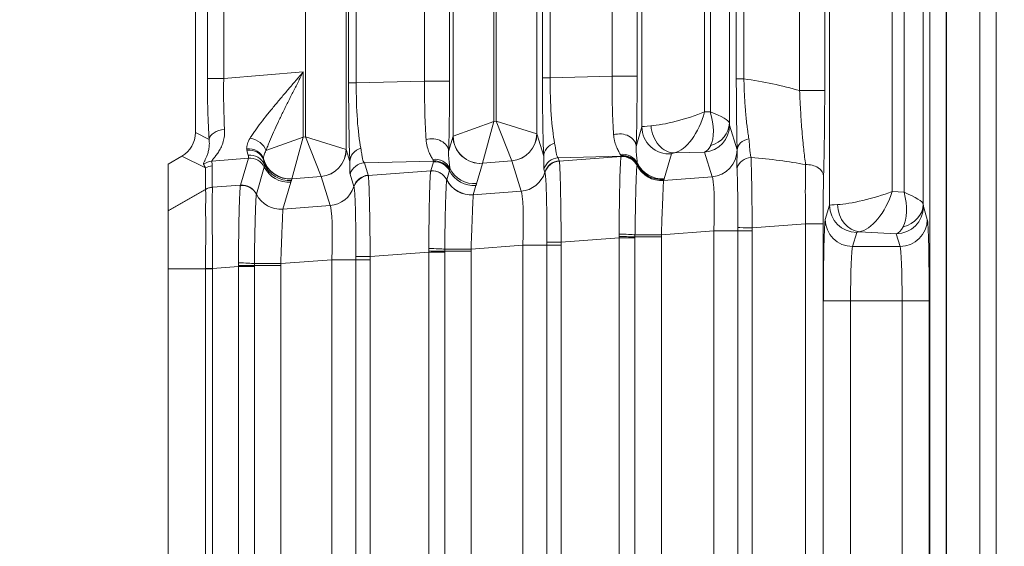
# Model space of a CAD drawing. Header units: millimetres. Extents: x 4 to 836, y 5 to 589.
# Tile 120 of 163: x 623 to 641, y 284 to 294. Entities that reach past the tile are written whole.
import ezdxf

# ---------------------------------------------------------------- set-up
doc = ezdxf.new("R2010")
doc.units = ezdxf.units.MM
doc.layers.add('1', color=7, linetype='Continuous', true_color=0xffffff)
doc.styles.add('ideas_simplex', font='simplex.shx')
doc.dimstyles.get("Standard").update_dxf_attribs({"dimtxt": 0.18, "dimasz": 0.18, "dimexe": 0.18, "dimexo": 0.0625, "dimgap": 0.09, "dimtad": 0, "dimtih": 1, "dimtoh": 1, "dimdec": 4, "dimzin": 0, "dimdsep": 46, "dimtxsty": 'Standard', "dimcen": 0.09, "dimadec": 0, "dimazin": 0, "dimtfac": 1, "dimtdec": 4, "dimtofl": 0, "dimtmove": 0, "dimatfit": 3, "dimfxl": 1, "dimtolj": 1, "dimtzin": 0, "dimarcsym": 0})

# ---------------------------------------------------------------- blocks, each defined once
blk = doc.blocks.new('_U6')
at = {"layer": '1', "color": 152, "lineweight": 13}
for p, q in [((707.915586, 361.359343), (604.33873, 361.359343)), ((696.641509, 245.904525), (604.338729, 245.904525))]:
    blk.add_line(p, q, dxfattribs=at)
at = {"layer": '1', "color": 27, "lineweight": 13}
blk.add_line((606.338729, 245.904525), (606.33873, 361.359343), dxfattribs=at)
at = {"layer": '1', "color": 87, "lineweight": 25}
for p, q in [((604.83873, 310.734434), (599.21373, 310.734434)), ((599.21373, 310.734434), (599.21373, 309.234434)), ((604.83873, 309.234434), (604.83873, 310.734434)), ((599.21373, 298.029434), (599.21373, 296.529434)), ((604.83873, 296.529434), (604.83873, 298.029434)), ((599.21373, 296.529434), (604.83873, 296.529434))]:
    blk.add_line(p, q, dxfattribs=at)
at = {"layer": '1', "color": 27, "lineweight": 18}
for points in [[(606.33873, 361.359343), (606.86771, 358.359345), (605.809749, 358.359341)], [(606.338729, 245.904525), (605.809749, 248.904523), (606.86771, 248.904527)]]:
    blk.add_solid(points, dxfattribs=at)
at = {"layer": '1', "color": 87, "linetype": 'Continuous', "lineweight": 25, "char_height": 3, "attachment_point": 7, "rotation": 90, "line_spacing_factor": 1.204819, "style": 'ideas_simplex'}
for s, insert in [('\\W1.1692;115,5', (597.37273, 296.491934)), ('\\W1.2097;4.55', (604.68523, 297.976934))]:
    blk.add_mtext(s, dxfattribs=dict(at, insert=insert))

msp = doc.modelspace()

# ---------------------------------------------------------------- linework, layer by layer
at = {"layer": '1', "color": 143, "linetype": 'Continuous', "lineweight": 13}
for p, q in [((638.033, 290.497), (638.033, 331.222)), ((639.754, 331.201), (639.754, 290.517)), ((639.182, 330.971), (639.182, 290.747)), ((639.404, 290.735), (639.404, 330.983)), ((629.161, 330.198), (629.161, 291.52)), ((628.411, 291.751), (628.411, 329.968)), ((631.122, 291.762), (631.122, 329.957)), ((632.661, 329.913), (632.661, 291.806)), ((631.872, 329.685), (631.872, 292.033)), ((634.59, 291.935), (634.59, 329.783)), ((636.195, 329.712), (636.195, 292.006)), ((631.911, 292.037), (631.911, 329.682)), ((635.739, 329.512), (635.739, 292.207)), ((635.845, 292.21), (635.845, 329.509)), ((629.205, 292.742), (629.205, 328.976)), ((629.345, 328.976), (629.345, 292.742)), ((626.613, 292.822), (626.613, 328.897)), ((626.912, 328.897), (626.912, 292.822)), ((630.598, 292.775), (630.598, 328.943)), ((631.058, 328.943), (631.058, 292.775)), ((632.763, 292.836), (632.763, 328.883)), ((632.903, 328.883), (632.903, 292.836)), ((634.041, 292.866), (634.041, 328.853)), ((634.501, 328.853), (634.501, 292.866)), ((636.322, 292.815), (636.322, 304.289)), ((636.462, 304.289), (636.462, 292.815)), ((637.484, 292.599), (637.484, 303.558)), ((637.944, 303.558), (637.944, 292.599)), ((639.877, 279.143), (639.877, 302.205)), ((640.176, 302.205), (640.176, 279.143)), ((640.18, 302.202), (640.18, 262.136)), ((640.792, 267.502), (640.792, 302.202)), ((626.613, 292.822), (626.912, 292.822)), ((626.912, 292.822), (628.372, 292.941)), ((628.372, 292.941), (628.372, 291.748)), ((632.763, 292.836), (632.903, 292.836)), ((632.903, 292.836), (634.041, 292.866)), ((634.041, 292.866), (634.501, 292.866)), ((636.462, 292.815), (636.322, 292.815)), ((629.205, 292.742), (629.345, 292.742)), ((629.345, 292.742), (630.598, 292.775)), ((630.598, 292.775), (631.058, 292.775)), ((637.944, 292.599), (637.484, 292.599)), ((635.739, 292.207), (635.845, 292.21)), ((631.872, 292.033), (631.125, 291.763)), ((631.872, 292.033), (631.664, 291.267)), ((631.872, 292.033), (631.911, 292.037)), ((631.911, 292.037), (632.2, 291.311)), ((632.658, 291.807), (631.911, 292.037)), ((634.484, 291.572), (634.59, 291.935)), ((636.199, 291.967), (636.337, 291.515)), ((626.392, 291.829), (626.645, 291.703)), ((627.688, 291.5), (628.372, 291.748)), ((628.164, 290.981), (628.372, 291.748)), ((628.372, 291.748), (628.411, 291.751)), ((628.7, 291.025), (628.411, 291.751)), ((629.158, 291.521), (628.411, 291.751)), ((631.041, 291.482), (631.122, 291.762)), ((632.661, 291.806), (632.786, 291.394)), ((626.577, 291.181), (626.143, 291.398)), ((629.161, 291.52), (629.228, 291.3)), ((634.21, 291.399), (633.052, 291.368)), ((633.052, 291.368), (633.07, 291.312)), ((633.072, 291.306), (634.208, 291.392)), ((635.13, 291.439), (634.997, 290.983)), ((635.739, 291.471), (635.185, 291.456)), ((635.878, 291.019), (635.739, 291.471)), ((627.365, 291.359), (626.693, 291.304)), ((626.703, 291.22), (626.703, 290.826)), ((627.221, 290.865), (627.365, 291.359)), ((627.657, 291.195), (627.513, 290.7)), ((630.767, 291.308), (629.494, 291.275)), ((629.494, 291.275), (629.563, 291.047)), ((630.714, 291.128), (630.763, 291.295)), ((631.663, 291.265), (631.554, 290.892)), ((632.2, 291.311), (631.664, 291.267)), ((632.371, 290.754), (632.201, 291.309)), ((626.577, 290.787), (626.577, 291.181)), ((628.7, 291.025), (628.164, 290.981)), ((628.865, 290.489), (628.701, 291.024)), ((629.301, 290.838), (629.232, 291.065)), ((629.565, 291.042), (630.714, 291.128)), ((631.055, 291.131), (631.007, 290.964)), ((632.808, 291.103), (632.79, 291.159)), ((634.987, 290.951), (635.878, 291.019)), ((626.704, 290.826), (627.221, 290.865)), ((628.144, 290.922), (628, 290.425)), ((628.163, 290.98), (628.155, 290.952)), ((631.542, 290.857), (631.493, 290.689)), ((631.493, 290.688), (632.371, 290.754)), ((639.182, 290.747), (639.404, 290.735)), ((627.999, 290.424), (628.865, 290.489)), ((637.955, 290.237), (638.033, 290.497)), ((639.758, 290.472), (639.828, 290.237)), ((637.594, 290.157), (636.613, 290.083)), ((637.914, 290.157), (637.594, 290.157)), ((637.594, 282.561), (637.594, 290.157)), ((637.914, 290.157), (637.914, 282.561)), ((635.908, 290.027), (634.946, 289.955)), ((635.908, 282.691), (635.908, 290.027)), ((635.908, 290.027), (636.348, 290.027)), ((636.348, 282.691), (636.348, 290.027)), ((636.613, 290.027), (636.348, 290.027)), ((636.613, 290.027), (636.613, 282.691)), ((638.533, 289.999), (638.455, 289.739)), ((639.258, 289.974), (638.581, 290.011)), ((639.328, 289.739), (639.258, 289.974)), ((632.401, 289.762), (631.453, 289.691)), ((632.401, 282.956), (632.401, 289.762)), ((632.401, 289.762), (632.842, 289.762)), ((632.842, 282.956), (632.842, 289.762)), ((632.842, 289.762), (633.106, 289.762)), ((633.106, 289.762), (633.106, 282.956)), ((634.172, 289.899), (633.107, 289.818)), ((634.172, 289.899), (634.462, 289.899)), ((634.172, 282.82), (634.172, 289.899)), ((634.462, 289.917), (634.946, 289.917)), ((634.462, 289.899), (634.462, 282.82)), ((634.946, 289.917), (634.946, 282.802)), ((638.455, 289.739), (639.328, 289.739)), ((630.678, 289.635), (629.6, 289.554)), ((630.678, 289.635), (630.969, 289.635)), ((630.678, 283.084), (630.678, 289.635)), ((630.969, 289.653), (631.453, 289.653)), ((630.969, 289.635), (630.969, 283.084)), ((631.453, 289.653), (631.453, 283.065)), ((627.959, 289.389), (627.475, 289.389)), ((628.895, 289.498), (627.959, 289.427)), ((627.959, 289.389), (627.959, 283.329)), ((628.895, 283.221), (628.895, 289.498)), ((628.895, 289.498), (629.335, 289.498)), ((629.335, 283.221), (629.335, 289.498)), ((629.335, 289.498), (629.6, 289.498)), ((629.6, 289.498), (629.6, 283.221)), ((626.575, 283.389), (626.575, 289.33)), ((627.184, 289.371), (626.705, 289.335)), ((626.705, 289.33), (626.705, 283.389)), ((627.184, 289.371), (627.475, 289.371)), ((627.184, 283.347), (627.184, 289.371)), ((627.475, 289.371), (627.475, 283.347)), ((637.919, 288.743), (638.419, 288.743)), ((637.919, 283.976), (637.919, 288.743)), ((639.364, 288.743), (638.419, 288.743)), ((638.419, 288.743), (638.419, 283.976)), ((639.364, 288.743), (639.864, 288.743)), ((639.364, 283.976), (639.364, 288.743)), ((639.864, 288.743), (639.864, 283.976))]:
    msp.add_line(p, q, dxfattribs=at)
at = {"layer": '1', "color": 143, "linetype": 'Continuous', "lineweight": 18}
for p, q in [((626.392, 291.829), (626.392, 329.889)), ((641.092, 302.202), (641.092, 267.502)), ((626.143, 291.398), (625.892, 291.252)), ((625.892, 290.393), (625.892, 291.252)), ((625.892, 289.33), (625.892, 283.389))]:
    msp.add_line(p, q, dxfattribs=at)
at = {"layer": '1', "color": 143, "linetype": 'Continuous', "lineweight": 13}
for centre, major_axis, ratio, start_param, end_param in [((626.759, 292.834), (-0.001, -1.806), 0.081028, 4.719047, 5.389171), ((627.058, 292.834), (-0.026, -1.507), 0.096946, 4.721976, 5.3921), ((632.82, 292.863), (-0.001, -1.801), 0.031454, 4.727263, 5.665979), ((633.12, 292.863), (-0.01, -1.501), 0.144199, 4.731152, 5.669868), ((634.146, 292.89), (-0.007, -1.501), 0.069967, 4.728606, 5.53592), ((634.446, 292.89), (-0.001, 1.801), 0.030434, 3.891833, 4.699147), ((634.524, 289.857), (-5.359, -0.61), 0.555322, 4.065229, 4.279916), ((629.261, 292.769), (-0.001, -1.801), 0.031454, 4.727263, 5.665979), ((629.561, 292.769), (-0.01, -1.501), 0.144199, 4.731152, 5.669868), ((630.703, 292.799), (-0.007, -1.501), 0.069967, 4.728606, 5.53592), ((631.003, 292.799), (-0.001, 1.801), 0.030434, 3.891833, 4.699147), ((635.339, 292.207), (-0.749, -0.223), 0.167328, 0.629667, 2.08325), ((635.339, 292.207), (-0.267, -0.744), 0.48275, 0.288947, 1.74253), ((635.445, 292.21), (-0.749, 0.213), 0.16115, 3.213469, 4.195906), ((635.445, 292.21), (-0.292, 0.731), 0.480074, 3.540259, 4.522696), ((635.339, 291.955), (-0.75, -0.02), 0.029238, 5.602995, 6.256209), ((635.089, 291.935), (-0.48, 0.14), 0.995643, 0.284559, 1.93418), ((635.145, 291.953), (-0.093, 0.491), 0.77245, 1.424832, 3.003921), ((635.699, 291.967), (-0.478, -0.146), 0.996014, 1.356348, 2.843741), ((635.695, 292.006), (0.499, 0.024), 0.878584, 4.986909, 6.228347), ((636.199, 292.216), (0, -0.25), 0.031454, 5.7097, 6.180846), ((626.944, 291.703), (-0.299, -0.019), 0.621028, 4.722941, 6.179613), ((630.741, 291.482), (-0.3, 0.01), 0.776151, 3.183119, 5.129649), ((631.872, 291.782), (-0.75, -0.02), 0.029238, 6.195123, 6.256209), ((631.622, 291.762), (-0.48, 0.14), 0.995643, 0.284559, 1.93418), ((631.623, 291.763), (0.368, -0.339), 0.991771, 3.890384, 5.534394), ((632.16, 291.807), (-0.339, -0.368), 0.992996, 0.829626, 2.311967), ((632.161, 291.806), (-0.478, -0.146), 0.996014, 1.356348, 2.843741), ((631.911, 291.785), (-0.75, -0.02), 0.029238, 3.166976, 3.228063), ((634.184, 291.572), (-0.3, 0.01), 0.776151, 3.183119, 5.129649), ((627.415, 291.5), (0.269, -0.133), 0.701534, 0.615113, 1.97019), ((633.086, 291.394), (0.3, 0.013), 0.858349, 1.869708, 3.09055), ((635.7, 292.216), (-0.012, 0.75), 0.344743, 3.248267, 3.719413), ((636.638, 291.512), (0.3, 0.008), 0.714578, 1.843542, 3.104165), ((627.355, 291.271), (-0.299, -0.018), 0.878856, 3.371092, 4.730554), ((627.359, 291.239), (0.294, 0.059), 0.895222, 0.116047, 1.467257), ((627.384, 291.126), (-0.293, -0.062), 0.959628, 3.357303, 4.589851), ((627.389, 291.062), (-0.291, 0.074), 0.995302, 3.855675, 5.041954), ((627.389, 291.061), (-0.288, 0.084), 0.995643, 3.889373, 5.075773), ((628.66, 291.521), (0.339, 0.368), 0.992996, 3.971219, 5.453559), ((628.661, 291.52), (-0.478, -0.146), 0.996014, 1.356348, 2.843741), ((628.411, 291.499), (-0.75, -0.02), 0.029238, 3.166976, 3.228063), ((629.528, 291.3), (-0.3, -0.013), 0.858349, 5.011301, 6.232142), ((633.077, 291.07), (-0.287, -0.088), 0.996014, 4.49794, 5.68434), ((634.236, 291.136), (-0.298, -0.034), 0.982269, 3.47982, 4.74638), ((634.237, 291.112), (-0.299, 0.026), 0.991317, 3.692146, 4.906932), ((634.232, 291.092), (0.296, -0.047), 0.993751, 0.624244, 1.811107), ((634.231, 291.091), (-0.297, 0.041), 0.992886, 3.746267, 4.933141), ((634.232, 291.094), (-0.286, 0.092), 0.995544, 3.917572, 5.103972), ((634.234, 291.101), (-0.284, 0.098), 0.995464, 3.938534, 5.124934), ((635.38, 291.459), (-0.25, -0.021), 0.087194, 5.596619, 6.249833), ((635.837, 291.515), (0.478, 0.146), 0.996014, 4.49794, 5.985334), ((636.622, 291.117), (0.299, 0.018), 0.865443, 1.618775, 2.80586), ((636.333, 290.016), (0, -1.504), 0.026222, 3.03572, 3.056098), ((633.724, 289.857), (-5.474, -0.489), 0.272631, 3.903241, 4.136783), ((626.717, 291.007), (-0.293, -0.063), 0.996129, 4.582293, 5.127516), ((624.865, 292.344), (-1.72, 1.279), 0.157063, 3.407767, 3.510906), ((626.727, 290.922), (-0.3, 0), 0.996169, 4.79353, 5.235988), ((624.84, 292.641), (-1.824, 1.543), 0.244098, 3.345307, 3.448446), ((628.123, 291.478), (-0.368, 0.339), 0.991771, 1.011679, 2.392801), ((628.122, 291.476), (-0.48, 0.14), 0.995643, 0.586384, 1.93418), ((628.104, 291.418), (-0.48, 0.14), 0.995643, 0.747756, 1.93418), ((628.114, 291.449), (-0.48, 0.14), 0.995643, 0.701882, 1.93418), ((629.518, 290.977), (-0.287, -0.088), 0.996014, 4.49794, 5.68434), ((630.793, 291.045), (-0.298, -0.034), 0.982269, 3.47982, 4.74638), ((630.787, 290.997), (-0.288, 0.084), 0.995643, 3.889373, 5.075773), ((630.791, 291.01), (-0.284, 0.098), 0.995471, 3.936926, 5.123325), ((631.913, 291.285), (-0.25, -0.021), 0.087194, 6.188746, 6.249833), ((631.951, 291.288), (-0.25, -0.021), 0.087194, 3.1606, 3.221686), ((633.094, 291.014), (0.287, 0.088), 0.996014, 1.356348, 2.542747), ((633.096, 291.008), (-0.268, -0.136), 0.995564, 4.326262, 5.515407), ((634.946, 291.447), (0.482, -0.134), 0.994903, 3.877554, 5.063573), ((634.946, 291.448), (-0.477, 0.149), 0.995576, 0.767528, 1.953557), ((634.952, 291.466), (-0.471, 0.168), 0.995424, 0.803737, 1.993154), ((634.957, 291.48), (0.48, -0.14), 0.995643, 3.871952, 5.075773), ((637.646, 290.153), (-0.023, 1.503), 0.034806, 0.761143, 1.567646), ((637.624, 291.025), (0.3, -0.008), 0.722159, 0.037852, 1.693094), ((628.451, 291.003), (-0.25, -0.021), 0.087194, 3.1606, 3.221686), ((629.587, 290.749), (-0.287, -0.088), 0.996014, 4.49794, 5.68434), ((629.59, 290.744), (-0.268, -0.136), 0.995564, 4.326262, 5.515407), ((630.738, 290.828), (-0.297, 0.044), 0.993716, 3.753576, 4.940466), ((630.739, 290.83), (-0.288, 0.084), 0.995643, 3.889373, 5.075773), ((630.738, 290.83), (0.292, -0.068), 0.995069, 0.693593, 1.88023), ((631.502, 291.354), (0.48, -0.14), 0.995643, 3.889373, 5.075773), ((631.514, 291.389), (-0.48, 0.14), 0.995643, 0.730359, 1.93418), ((632.331, 291.25), (0.478, 0.146), 0.996014, 4.49794, 5.68434), ((635.833, 290.016), (-0.038, -1.006), 0.073389, 1.584419, 3.062485), ((637.946, 290.153), (0, 1.203), 0.026128, 0.761013, 1.567515), ((626.728, 290.528), (-0.295, -0.056), 0.996153, 4.6081, 5.050478), ((627.245, 290.566), (-0.292, 0.068), 0.995069, 3.835186, 5.021822), ((627.244, 290.564), (-0.297, 0.044), 0.993716, 3.753576, 4.940466), ((627.245, 290.567), (-0.288, 0.084), 0.995643, 3.889373, 5.075773), ((628.413, 290.999), (-0.25, -0.021), 0.087194, 6.188746, 6.249833), ((628.824, 290.986), (0.478, 0.146), 0.996014, 4.49794, 5.68434), ((631.453, 291.186), (0.48, -0.14), 0.995643, 3.889417, 5.075773), ((631.452, 291.184), (0.479, -0.144), 0.995612, 3.899122, 5.085129), ((627.959, 290.92), (-0.479, 0.144), 0.995612, 0.757529, 1.943536), ((627.959, 290.922), (-0.48, 0.14), 0.995643, 0.747824, 1.93418), ((632.327, 289.752), (-0.038, -1.006), 0.073389, 1.584419, 3.062485), ((638.783, 290.747), (-0.749, -0.207), 0.157833, 0.592362, 2.089349), ((638.783, 290.747), (-0.306, -0.723), 0.478289, 0.273353, 1.770341), ((639.004, 290.735), (-0.254, 0.751), 0.483887, 3.567957, 4.550393), ((639.004, 290.735), (-0.749, 0.229), 0.170757, 3.219839, 4.202275), ((628.821, 289.487), (-0.038, -1.006), 0.073389, 1.584419, 3.062485), ((638.783, 290.496), (-0.75, 0), 0.029163, 5.647196, 6.257005), ((638.533, 290.497), (-0.479, 0.143), 0.995856, 0.291963, 1.860478), ((638.581, 290.509), (-0.059, 0.497), 0.802499, 1.475989, 2.994994), ((639.258, 290.472), (-0.479, -0.143), 0.995856, 1.281115, 2.84963), ((639.254, 290.517), (0.499, 0.022), 0.864178, 4.939752, 6.231139), ((639.758, 290.721), (0, 0.25), 0.031404, 2.522132, 3.036683), ((637.959, 288.743), (0, -1.5), 0.026186, 3.228859, 4.712389), ((638.455, 290.237), (0.479, -0.143), 0.995856, 3.433556, 5.002071), ((639.258, 290.721), (-0.025, -0.75), 0.344332, 0.09585, 0.610401), ((639.328, 290.237), (0.479, 0.143), 0.995856, 4.422707, 5.991222), ((639.824, 288.743), (0, -1.5), 0.026186, 1.570796, 3.054326), ((634.193, 289.954), (-0.3, 0.006), 0.044184, 3.597973, 4.786486), ((634.193, 289.917), (-0.3, 0.002), 0.014605, 3.59604, 4.783436), ((634.911, 289.955), (0.5, 0.001), 0.000077, 3.597528, 4.782202), ((636.634, 290.083), (0.3, -0.004), 0.000932, 3.454247, 4.642582), ((638.783, 289.998), (-0.25, 0), 0.087489, 5.647196, 6.257005), ((633.128, 289.818), (0.3, -0.004), 0.000932, 3.454247, 4.642582), ((638.458, 288.743), (0, -1), 0.039279, 3.228859, 4.712389), ((639.325, 288.743), (0, -1), 0.039279, 1.570796, 3.054326), ((630.7, 289.69), (-0.3, 0.006), 0.044184, 3.597973, 4.786486), ((630.699, 289.653), (-0.3, 0.002), 0.014605, 3.59604, 4.783436), ((631.418, 289.691), (0.5, 0.001), 0.000077, 3.597528, 4.782202), ((627.206, 289.426), (-0.3, 0.006), 0.044184, 3.597973, 4.786486), ((627.205, 289.389), (-0.3, 0.002), 0.014605, 3.59604, 4.783436), ((627.924, 289.427), (-0.5, -0.001), 0.000077, 0.455936, 1.640609), ((629.621, 289.554), (-0.3, 0.004), 0.000932, 0.312654, 1.500989), ((626.726, 289.335), (-0.3, 0.002), 0.000366, 1.047201, 1.500984)]:
    msp.add_ellipse(centre, major_axis=major_axis, ratio=ratio, start_param=start_param, end_param=end_param, dxfattribs=at)
at = {"layer": '1', "color": 143, "linetype": 'Continuous', "lineweight": 18}
msp.add_ellipse((625.89, 291.831), major_axis=(-0.449, 0.225), ratio=0.995894, start_param=2.56169, end_param=3.603692, dxfattribs=at)
at = {"layer": '1', "color": 143, "linetype": 'Continuous', "lineweight": 13}
for points, knots in [([(627.397, 291.726), (627.403, 291.737), (627.41, 291.748), (627.425, 291.771), (627.432, 291.783), (627.455, 291.817), (627.471, 291.841), (627.521, 291.911), (627.556, 291.96), (627.631, 292.058), (627.67, 292.108), (627.731, 292.184), (627.752, 292.209), (627.794, 292.261), (627.815, 292.287), (627.879, 292.364), (627.923, 292.416), (628.01, 292.52), (628.055, 292.572), (628.144, 292.677), (628.189, 292.729), (628.258, 292.808), (628.292, 292.848), (628.326, 292.888), (628.349, 292.914), (628.361, 292.927), (628.372, 292.941)], [0, 0, 0, 0, 0.03125, 0.03125, 0.0625, 0.0625, 0.125, 0.125, 0.25, 0.25, 0.375, 0.375, 0.4375, 0.4375, 0.5, 0.5, 0.625, 0.625, 0.75, 0.75, 0.875, 0.875, 0.9375, 0.96875, 0.96875, 1, 1, 1, 1]), ([(628.372, 292.941), (628.364, 292.925), (628.356, 292.909), (628.34, 292.878), (628.316, 292.831), (628.292, 292.785), (628.245, 292.691), (628.213, 292.629), (628.15, 292.506), (628.119, 292.444), (628.058, 292.322), (628.028, 292.26), (627.983, 292.169), (627.968, 292.138), (627.939, 292.077), (627.924, 292.047), (627.881, 291.957), (627.854, 291.897), (627.801, 291.781), (627.776, 291.723), (627.741, 291.638), (627.73, 291.61), (627.708, 291.555), (627.698, 291.527), (627.688, 291.5)], [0, 0, 0, 0, 0.03125, 0.03125, 0.0625, 0.125, 0.125, 0.25, 0.25, 0.375, 0.375, 0.5, 0.5, 0.5625, 0.5625, 0.625, 0.625, 0.75, 0.75, 0.875, 0.875, 0.9375, 0.9375, 1, 1, 1, 1]), ([(636.462, 292.815), (636.463, 292.761), (636.464, 292.709), (636.468, 292.605), (636.47, 292.554), (636.475, 292.453), (636.478, 292.403), (636.483, 292.329), (636.485, 292.304), (636.489, 292.257), (636.491, 292.233), (636.5, 292.117), (636.509, 292.03), (636.522, 291.927), (636.524, 291.906), (636.529, 291.866), (636.532, 291.847), (636.54, 291.789), (636.546, 291.752), (636.551, 291.716)], [0, 0, 0, 0, 0.125, 0.125, 0.25, 0.25, 0.375, 0.375, 0.4375, 0.4375, 0.5, 0.5, 0.75, 0.75, 0.8125, 0.8125, 0.875, 0.875, 1, 1, 1, 1]), ([(637.594, 291.24), (637.581, 291.33), (637.57, 291.425), (637.554, 291.577), (637.548, 291.629), (637.541, 291.71), (637.538, 291.737), (637.533, 291.793), (637.531, 291.821), (637.524, 291.907), (637.519, 291.965), (637.511, 292.085), (637.507, 292.146), (637.502, 292.241), (637.5, 292.273), (637.496, 292.337), (637.495, 292.369), (637.49, 292.467), (637.487, 292.533), (637.484, 292.599)], [0, 0, 0, 0, 0.25, 0.25, 0.375, 0.375, 0.4375, 0.4375, 0.5, 0.5, 0.625, 0.625, 0.75, 0.75, 0.8125, 0.8125, 0.875, 0.875, 1, 1, 1, 1]), ([(626.928, 291.888), (626.931, 291.847), (626.929, 291.807), (626.92, 291.732), (626.913, 291.697), (626.898, 291.646), (626.893, 291.63), (626.881, 291.599), (626.875, 291.584), (626.855, 291.54), (626.84, 291.513), (626.81, 291.464), (626.795, 291.442), (626.764, 291.401), (626.749, 291.383), (626.723, 291.351), (626.712, 291.338), (626.7, 291.322), (626.697, 291.318), (626.693, 291.31), (626.692, 291.307), (626.693, 291.304)], [0, 0, 0, 0, 0.125, 0.125, 0.25, 0.25, 0.3125, 0.3125, 0.375, 0.375, 0.5, 0.5, 0.625, 0.625, 0.75, 0.75, 0.875, 0.875, 0.9375, 0.9375, 1, 1, 1, 1]), ([(634.193, 291.428), (634.184, 291.442), (634.174, 291.46), (634.157, 291.492), (634.151, 291.504), (634.139, 291.529), (634.132, 291.543), (634.114, 291.587), (634.102, 291.62), (634.087, 291.677), (634.082, 291.698), (634.074, 291.741), (634.071, 291.764), (634.069, 291.789)], [0, 0, 0, 0, 0.25, 0.25, 0.375, 0.375, 0.5, 0.5, 0.75, 0.75, 0.875, 0.875, 1, 1, 1, 1]), ([(626.541, 291.248), (626.539, 291.252), (626.539, 291.258), (626.544, 291.274), (626.548, 291.283), (626.557, 291.3), (626.56, 291.306), (626.567, 291.319), (626.57, 291.326), (626.581, 291.349), (626.589, 291.366), (626.604, 291.403), (626.612, 291.423), (626.626, 291.468), (626.632, 291.492), (626.642, 291.545), (626.646, 291.573), (626.649, 291.635), (626.648, 291.667), (626.645, 291.703)], [0, 0, 0, 0, 0.125, 0.125, 0.25, 0.25, 0.3125, 0.3125, 0.375, 0.375, 0.5, 0.5, 0.625, 0.625, 0.75, 0.75, 0.875, 0.875, 1, 1, 1, 1]), ([(627.334, 291.533), (627.333, 291.54), (627.333, 291.547), (627.334, 291.562), (627.335, 291.569), (627.339, 291.592), (627.343, 291.607), (627.359, 291.656), (627.375, 291.69), (627.397, 291.726)], [0, 0, 0, 0, 0.125, 0.125, 0.25, 0.25, 0.5, 0.5, 1, 1, 1, 1]), ([(630.75, 291.337), (630.741, 291.351), (630.731, 291.369), (630.714, 291.401), (630.708, 291.413), (630.695, 291.438), (630.689, 291.452), (630.671, 291.496), (630.659, 291.53), (630.643, 291.587), (630.639, 291.607), (630.631, 291.65), (630.628, 291.673), (630.626, 291.698)], [0, 0, 0, 0, 0.25, 0.25, 0.375, 0.375, 0.5, 0.5, 0.75, 0.75, 0.875, 0.875, 1, 1, 1, 1]), ([(632.987, 291.636), (632.995, 291.598), (633, 291.563), (633.006, 291.517), (633.008, 291.503), (633.012, 291.476), (633.014, 291.464), (633.02, 291.43), (633.025, 291.412), (633.036, 291.384), (633.044, 291.374), (633.052, 291.368)], [0, 0, 0, 0, 0.25, 0.25, 0.375, 0.375, 0.5, 0.5, 0.75, 0.75, 1, 1, 1, 1]), ([(634.484, 291.572), (634.483, 291.552), (634.483, 291.532), (634.483, 291.496), (634.484, 291.479), (634.487, 291.431), (634.491, 291.403), (634.497, 291.354), (634.5, 291.332), (634.504, 291.294), (634.506, 291.278), (634.506, 291.265)], [0, 0, 0, 0, 0.125, 0.125, 0.25, 0.25, 0.5, 0.5, 0.75, 0.75, 1, 1, 1, 1]), ([(636.551, 291.716), (636.557, 291.684), (636.56, 291.652), (636.565, 291.59), (636.566, 291.56), (636.57, 291.502), (636.573, 291.475), (636.58, 291.423), (636.585, 291.398), (636.592, 291.375)], [0, 0, 0, 0, 0.25, 0.25, 0.5, 0.5, 0.75, 0.75, 1, 1, 1, 1]), ([(627.365, 291.36), (627.366, 291.364), (627.367, 291.371), (627.365, 291.389), (627.364, 291.4), (627.361, 291.413)], [0, 0, 0, 0, 0.5, 0.5, 1, 1, 1, 1]), ([(627.688, 291.5), (627.673, 291.471), (627.661, 291.444), (627.65, 291.406), (627.647, 291.393), (627.644, 291.376), (627.644, 291.37), (627.643, 291.359), (627.643, 291.353), (627.643, 291.348)], [0, 0, 0, 0, 0.5, 0.5, 0.75, 0.75, 0.875, 0.875, 1, 1, 1, 1]), ([(629.429, 291.542), (629.436, 291.504), (629.441, 291.47), (629.448, 291.423), (629.45, 291.409), (629.453, 291.382), (629.455, 291.37), (629.461, 291.336), (629.466, 291.318), (629.478, 291.291), (629.485, 291.281), (629.494, 291.275)], [0, 0, 0, 0, 0.25, 0.25, 0.375, 0.375, 0.5, 0.5, 0.75, 0.75, 1, 1, 1, 1]), ([(631.041, 291.482), (631.04, 291.461), (631.04, 291.442), (631.04, 291.405), (631.041, 291.388), (631.044, 291.341), (631.047, 291.313), (631.054, 291.263), (631.057, 291.241), (631.061, 291.204), (631.063, 291.188), (631.063, 291.174)], [0, 0, 0, 0, 0.125, 0.125, 0.25, 0.25, 0.5, 0.5, 0.75, 0.75, 1, 1, 1, 1]), ([(632.79, 291.159), (632.788, 291.166), (632.787, 291.177), (632.786, 291.203), (632.786, 291.219), (632.787, 291.258), (632.788, 291.281), (632.789, 291.333), (632.789, 291.362), (632.786, 291.394)], [0, 0, 0, 0, 0.25, 0.25, 0.5, 0.5, 0.75, 0.75, 1, 1, 1, 1]), ([(634.171, 289.967), (634.171, 290.056), (634.172, 290.143), (634.173, 290.27), (634.173, 290.313), (634.174, 290.375), (634.174, 290.396), (634.174, 290.438), (634.175, 290.458), (634.176, 290.56), (634.177, 290.638), (634.179, 290.748), (634.18, 290.784), (634.181, 290.836), (634.181, 290.853), (634.182, 290.886), (634.182, 290.903), (634.184, 290.984), (634.186, 291.043), (634.189, 291.122), (634.19, 291.146), (634.191, 291.181), (634.192, 291.193), (634.193, 291.215), (634.193, 291.225), (634.196, 291.275), (634.198, 291.308), (634.201, 291.346), (634.202, 291.357), (634.204, 291.375), (634.205, 291.382), (634.207, 291.387)], [0, 0, 0, 0, 0.125, 0.125, 0.1875, 0.1875, 0.21875, 0.21875, 0.25, 0.25, 0.375, 0.375, 0.4375, 0.4375, 0.46875, 0.46875, 0.5, 0.5, 0.625, 0.625, 0.6875, 0.6875, 0.71875, 0.71875, 0.75, 0.75, 0.875, 0.875, 0.9375, 0.9375, 1, 1, 1, 1]), ([(634.207, 291.387), (634.207, 291.388), (634.207, 291.388), (634.207, 291.388), (634.207, 291.389), (634.207, 291.389)], [0, 0, 0, 0, 0.375764, 0.375764, 1, 1, 1, 1]), ([(636.334, 291.185), (636.333, 291.213), (636.332, 291.24), (636.332, 291.293), (636.333, 291.32), (636.335, 291.373), (636.336, 291.4), (636.338, 291.455), (636.339, 291.483), (636.338, 291.512)], [0, 0, 0, 0, 0.25, 0.25, 0.5, 0.5, 0.75, 0.75, 1, 1, 1, 1]), ([(636.592, 291.375), (636.593, 291.342), (636.595, 291.306), (636.596, 291.246), (636.597, 291.225), (636.598, 291.182), (636.599, 291.16), (636.6, 291.091), (636.602, 291.042), (636.603, 290.965), (636.604, 290.926), (636.605, 290.885), (636.605, 290.857), (636.605, 290.843), (636.606, 290.772), (636.608, 290.656), (636.61, 290.533), (636.61, 290.454), (636.611, 290.439), (636.611, 290.407), (636.611, 290.391), (636.611, 290.343), (636.612, 290.31), (636.612, 290.214), (636.613, 290.149), (636.613, 290.083)], [0, 0, 0, 0, 0.125, 0.125, 0.1875, 0.1875, 0.25, 0.25, 0.375, 0.375, 0.4375, 0.46875, 0.46875, 0.5, 0.5, 0.625, 0.75, 0.75, 0.78125, 0.78125, 0.8125, 0.8125, 0.875, 0.875, 1, 1, 1, 1]), ([(627.658, 291.247), (627.659, 291.235), (627.66, 291.225), (627.659, 291.208), (627.659, 291.201), (627.657, 291.196)], [0, 0, 0, 0, 0.5, 0.5, 1, 1, 1, 1]), ([(629.232, 291.065), (629.229, 291.073), (629.228, 291.083), (629.227, 291.109), (629.227, 291.125), (629.229, 291.164), (629.229, 291.187), (629.23, 291.239), (629.23, 291.268), (629.228, 291.3)], [0, 0, 0, 0, 0.25, 0.25, 0.5, 0.5, 0.75, 0.75, 1, 1, 1, 1]), ([(633.072, 291.306), (633.072, 291.304), (633.073, 291.302), (633.074, 291.296), (633.074, 291.292), (633.076, 291.28), (633.077, 291.269), (633.08, 291.232), (633.082, 291.2), (633.084, 291.149), (633.084, 291.138), (633.085, 291.115), (633.087, 291.081), (633.089, 291.016), (633.091, 290.957), (633.092, 290.896), (633.093, 290.863), (633.095, 290.76), (633.097, 290.687), (633.099, 290.57), (633.1, 290.529), (633.101, 290.467), (633.101, 290.446), (633.101, 290.404), (633.102, 290.382), (633.103, 290.274), (633.104, 290.186), (633.105, 290.05), (633.106, 290.004), (633.106, 289.935), (633.106, 289.911), (633.106, 289.865), (633.107, 289.842), (633.107, 289.818)], [0, 0, 0, 0, 0.03125, 0.03125, 0.0625, 0.0625, 0.125, 0.125, 0.25, 0.25, 0.28125, 0.28125, 0.3125, 0.375, 0.4375, 0.4375, 0.5, 0.5, 0.625, 0.625, 0.6875, 0.6875, 0.71875, 0.71875, 0.75, 0.75, 0.875, 0.875, 0.9375, 0.9375, 0.96875, 0.96875, 1, 1, 1, 1]), ([(634.499, 291.224), (634.498, 291.216), (634.496, 291.2), (634.493, 291.167), (634.492, 291.154), (634.491, 291.132), (634.491, 291.124), (634.49, 291.108), (634.489, 291.1), (634.487, 291.055), (634.485, 291.014), (634.483, 290.943), (634.482, 290.918), (634.48, 290.865), (634.479, 290.837), (634.477, 290.75), (634.475, 290.688), (634.473, 290.589), (634.472, 290.555), (634.471, 290.502), (634.471, 290.485), (634.47, 290.449), (634.47, 290.431), (634.468, 290.34), (634.467, 290.265), (634.465, 290.15), (634.464, 290.112), (634.463, 290.033), (634.463, 289.994), (634.462, 289.954)], [0, 0, 0, 0, 0.125, 0.125, 0.1875, 0.1875, 0.21875, 0.21875, 0.25, 0.25, 0.375, 0.375, 0.4375, 0.4375, 0.5, 0.5, 0.625, 0.625, 0.6875, 0.6875, 0.71875, 0.71875, 0.75, 0.75, 0.875, 0.875, 0.9375, 0.9375, 1, 1, 1, 1]), ([(636.349, 290.087), (636.349, 290.142), (636.349, 290.198), (636.349, 290.28), (636.349, 290.307), (636.349, 290.361), (636.349, 290.389), (636.349, 290.468), (636.349, 290.572), (636.348, 290.671), (636.347, 290.743), (636.346, 290.767), (636.346, 290.813), (636.345, 290.835), (636.344, 290.901), (636.343, 290.942), (636.341, 291.001), (636.341, 291.02), (636.34, 291.056), (636.339, 291.074), (636.337, 291.125), (636.336, 291.157), (636.334, 291.185)], [0, 0, 0, 0, 0.125, 0.125, 0.1875, 0.1875, 0.25, 0.25, 0.375, 0.5, 0.5, 0.5625, 0.5625, 0.625, 0.625, 0.75, 0.75, 0.8125, 0.8125, 0.875, 0.875, 1, 1, 1, 1]), ([(629.565, 291.042), (629.566, 291.04), (629.566, 291.037), (629.567, 291.031), (629.568, 291.027), (629.569, 291.015), (629.57, 291.005), (629.573, 290.968), (629.575, 290.935), (629.578, 290.884), (629.578, 290.873), (629.579, 290.851), (629.58, 290.816), (629.583, 290.751), (629.584, 290.693), (629.586, 290.631), (629.587, 290.598), (629.589, 290.495), (629.591, 290.422), (629.593, 290.305), (629.593, 290.265), (629.594, 290.203), (629.594, 290.182), (629.595, 290.139), (629.595, 290.118), (629.597, 290.009), (629.598, 289.921), (629.599, 289.785), (629.599, 289.739), (629.6, 289.67), (629.6, 289.647), (629.6, 289.6), (629.6, 289.577), (629.6, 289.554)], [0, 0, 0, 0, 0.03125, 0.03125, 0.0625, 0.0625, 0.125, 0.125, 0.25, 0.25, 0.28125, 0.28125, 0.3125, 0.375, 0.4375, 0.4375, 0.5, 0.5, 0.625, 0.625, 0.6875, 0.6875, 0.71875, 0.71875, 0.75, 0.75, 0.875, 0.875, 0.9375, 0.9375, 0.96875, 0.96875, 1, 1, 1, 1]), ([(630.678, 289.704), (630.678, 289.793), (630.678, 289.88), (630.679, 290.008), (630.679, 290.051), (630.68, 290.114), (630.68, 290.135), (630.681, 290.176), (630.681, 290.197), (630.682, 290.299), (630.683, 290.377), (630.685, 290.488), (630.686, 290.523), (630.687, 290.576), (630.688, 290.593), (630.688, 290.627), (630.689, 290.643), (630.691, 290.724), (630.693, 290.783), (630.695, 290.862), (630.696, 290.887), (630.698, 290.933), (630.699, 290.955), (630.702, 291.015), (630.704, 291.047), (630.708, 291.085), (630.709, 291.095), (630.71, 291.109), (630.711, 291.113), (630.712, 291.12), (630.713, 291.122), (630.713, 291.125)], [0, 0, 0, 0, 0.125, 0.125, 0.1875, 0.1875, 0.21875, 0.21875, 0.25, 0.25, 0.375, 0.375, 0.4375, 0.4375, 0.46875, 0.46875, 0.5, 0.5, 0.625, 0.625, 0.6875, 0.6875, 0.75, 0.75, 0.875, 0.875, 0.9375, 0.9375, 0.96875, 0.96875, 1, 1, 1, 1]), ([(632.842, 289.822), (632.842, 289.842), (632.842, 289.862), (632.843, 289.901), (632.843, 289.921), (632.843, 289.98), (632.843, 290.019), (632.843, 290.134), (632.843, 290.209), (632.842, 290.301), (632.842, 290.319), (632.842, 290.355), (632.841, 290.409), (632.841, 290.46), (632.839, 290.559), (632.838, 290.622), (632.835, 290.739), (632.833, 290.791), (632.83, 290.862), (632.829, 290.885), (632.828, 290.916), (632.827, 290.926), (632.826, 290.945), (632.826, 290.955), (632.823, 290.999), (632.82, 291.028), (632.817, 291.061), (632.815, 291.07), (632.813, 291.082), (632.813, 291.085), (632.811, 291.091), (632.811, 291.094), (632.81, 291.096)], [0, 0, 0, 0, 0.03125, 0.03125, 0.0625, 0.0625, 0.125, 0.125, 0.25, 0.25, 0.28125, 0.28125, 0.3125, 0.375, 0.375, 0.5, 0.5, 0.625, 0.625, 0.6875, 0.6875, 0.71875, 0.71875, 0.75, 0.75, 0.875, 0.875, 0.9375, 0.9375, 0.96875, 0.96875, 1, 1, 1, 1]), ([(626.577, 290.787), (626.596, 290.798), (626.617, 290.807), (626.659, 290.82), (626.681, 290.824), (626.703, 290.826)], [0, 0, 0, 0, 0.5, 0.5, 1, 1, 1, 1]), ([(626.704, 290.826), (626.704, 290.823), (626.704, 290.821), (626.704, 290.815), (626.704, 290.811), (626.704, 290.798), (626.704, 290.788), (626.704, 290.751), (626.703, 290.718), (626.702, 290.656), (626.702, 290.634), (626.701, 290.585), (626.7, 290.533), (626.699, 290.474), (626.699, 290.413), (626.699, 290.38), (626.7, 290.277), (626.701, 290.203), (626.703, 290.086), (626.703, 290.046), (626.703, 289.984), (626.703, 289.963), (626.704, 289.92), (626.704, 289.899), (626.704, 289.791), (626.704, 289.702), (626.704, 289.567), (626.704, 289.521), (626.704, 289.451), (626.704, 289.428), (626.704, 289.382), (626.704, 289.358), (626.705, 289.335)], [0, 0, 0, 0, 0.03125, 0.03125, 0.0625, 0.0625, 0.125, 0.125, 0.25, 0.25, 0.3125, 0.3125, 0.375, 0.4375, 0.4375, 0.5, 0.5, 0.625, 0.625, 0.6875, 0.6875, 0.71875, 0.71875, 0.75, 0.75, 0.875, 0.875, 0.9375, 0.9375, 0.96875, 0.96875, 1, 1, 1, 1]), ([(627.184, 289.44), (627.184, 289.529), (627.185, 289.616), (627.185, 289.745), (627.186, 289.787), (627.186, 289.85), (627.187, 289.871), (627.187, 289.912), (627.187, 289.933), (627.189, 290.035), (627.19, 290.113), (627.192, 290.224), (627.192, 290.26), (627.194, 290.312), (627.194, 290.329), (627.195, 290.363), (627.195, 290.379), (627.197, 290.46), (627.199, 290.519), (627.202, 290.598), (627.203, 290.623), (627.205, 290.67), (627.206, 290.691), (627.209, 290.751), (627.211, 290.783), (627.214, 290.821), (627.215, 290.832), (627.217, 290.845), (627.217, 290.849), (627.219, 290.856), (627.219, 290.859), (627.22, 290.861)], [0, 0, 0, 0, 0.125, 0.125, 0.1875, 0.1875, 0.21875, 0.21875, 0.25, 0.25, 0.375, 0.375, 0.4375, 0.4375, 0.46875, 0.46875, 0.5, 0.5, 0.625, 0.625, 0.6875, 0.6875, 0.75, 0.75, 0.875, 0.875, 0.9375, 0.9375, 0.96875, 0.96875, 1, 1, 1, 1]), ([(628.155, 290.952), (628.153, 290.947), (628.151, 290.942), (628.148, 290.932), (628.146, 290.927), (628.144, 290.922)], [0, 0, 0, 0, 0.5, 0.5, 1, 1, 1, 1]), ([(629.336, 289.557), (629.336, 289.577), (629.336, 289.597), (629.336, 289.637), (629.336, 289.656), (629.337, 289.715), (629.337, 289.754), (629.337, 289.869), (629.336, 289.944), (629.336, 290.036), (629.336, 290.054), (629.335, 290.091), (629.335, 290.144), (629.334, 290.195), (629.333, 290.294), (629.331, 290.357), (629.329, 290.474), (629.327, 290.527), (629.324, 290.598), (629.323, 290.62), (629.321, 290.651), (629.321, 290.661), (629.32, 290.681), (629.319, 290.69), (629.316, 290.734), (629.314, 290.763), (629.31, 290.796), (629.309, 290.805), (629.307, 290.817), (629.306, 290.821), (629.305, 290.826), (629.304, 290.829), (629.303, 290.831)], [0, 0, 0, 0, 0.03125, 0.03125, 0.0625, 0.0625, 0.125, 0.125, 0.25, 0.25, 0.28125, 0.28125, 0.3125, 0.375, 0.375, 0.5, 0.5, 0.625, 0.625, 0.6875, 0.6875, 0.71875, 0.71875, 0.75, 0.75, 0.875, 0.875, 0.9375, 0.9375, 0.96875, 0.96875, 1, 1, 1, 1]), ([(631.006, 290.961), (631.004, 290.953), (631.003, 290.938), (631, 290.905), (630.999, 290.893), (630.998, 290.871), (630.997, 290.864), (630.996, 290.848), (630.996, 290.839), (630.994, 290.795), (630.992, 290.754), (630.989, 290.683), (630.988, 290.658), (630.987, 290.605), (630.986, 290.577), (630.983, 290.49), (630.982, 290.428), (630.979, 290.328), (630.979, 290.294), (630.977, 290.241), (630.977, 290.223), (630.976, 290.187), (630.976, 290.169), (630.974, 290.078), (630.973, 290.003), (630.971, 289.888), (630.971, 289.849), (630.97, 289.77), (630.969, 289.73), (630.969, 289.69)], [0, 0, 0, 0, 0.125, 0.125, 0.1875, 0.1875, 0.21875, 0.21875, 0.25, 0.25, 0.375, 0.375, 0.4375, 0.4375, 0.5, 0.5, 0.625, 0.625, 0.6875, 0.6875, 0.71875, 0.71875, 0.75, 0.75, 0.875, 0.875, 0.9375, 0.9375, 1, 1, 1, 1]), ([(634.986, 290.951), (634.986, 290.945), (634.985, 290.933), (634.984, 290.908), (634.983, 290.898), (634.982, 290.881), (634.982, 290.875), (634.981, 290.863), (634.981, 290.856), (634.979, 290.821), (634.978, 290.789), (634.976, 290.733), (634.975, 290.714), (634.974, 290.682), (634.973, 290.672), (634.972, 290.65), (634.972, 290.639), (634.97, 290.582), (634.968, 290.533), (634.965, 290.454), (634.964, 290.427), (634.961, 290.372), (634.96, 290.344), (634.957, 290.258), (634.955, 290.199), (634.952, 290.109), (634.951, 290.078), (634.949, 290.016), (634.947, 289.985), (634.946, 289.955)], [0, 0, 0, 0, 0.125, 0.125, 0.1875, 0.1875, 0.21875, 0.21875, 0.25, 0.25, 0.375, 0.375, 0.4375, 0.4375, 0.46875, 0.46875, 0.5, 0.5, 0.625, 0.625, 0.6875, 0.6875, 0.75, 0.75, 0.875, 0.875, 0.9375, 0.9375, 1, 1, 1, 1]), ([(626.576, 289.336), (626.576, 289.358), (626.576, 289.381), (626.576, 289.426), (626.576, 289.449), (626.577, 289.516), (626.578, 289.561), (626.58, 289.693), (626.581, 289.779), (626.582, 289.884), (626.582, 289.905), (626.582, 289.947), (626.582, 290.008), (626.582, 290.067), (626.582, 290.181), (626.581, 290.252), (626.58, 290.352), (626.58, 290.384), (626.58, 290.444), (626.58, 290.502), (626.581, 290.552), (626.582, 290.6), (626.582, 290.622), (626.582, 290.682), (626.582, 290.714), (626.581, 290.75), (626.58, 290.76), (626.579, 290.772), (626.579, 290.776), (626.579, 290.782), (626.578, 290.784), (626.578, 290.786)], [0, 0, 0, 0, 0.03125, 0.03125, 0.0625, 0.0625, 0.125, 0.125, 0.25, 0.25, 0.28125, 0.28125, 0.3125, 0.375, 0.375, 0.5, 0.5, 0.5625, 0.5625, 0.625, 0.6875, 0.6875, 0.75, 0.75, 0.875, 0.875, 0.9375, 0.9375, 0.96875, 0.96875, 1, 1, 1, 1]), ([(627.512, 290.698), (627.511, 290.69), (627.509, 290.674), (627.506, 290.642), (627.505, 290.629), (627.504, 290.608), (627.504, 290.6), (627.503, 290.584), (627.502, 290.575), (627.5, 290.531), (627.498, 290.49), (627.496, 290.419), (627.495, 290.394), (627.493, 290.341), (627.492, 290.313), (627.49, 290.226), (627.488, 290.164), (627.486, 290.065), (627.485, 290.03), (627.484, 289.978), (627.483, 289.96), (627.483, 289.924), (627.482, 289.906), (627.481, 289.814), (627.479, 289.739), (627.478, 289.624), (627.477, 289.585), (627.476, 289.506), (627.476, 289.466), (627.475, 289.427)], [0, 0, 0, 0, 0.125, 0.125, 0.1875, 0.1875, 0.21875, 0.21875, 0.25, 0.25, 0.375, 0.375, 0.4375, 0.4375, 0.5, 0.5, 0.625, 0.625, 0.6875, 0.6875, 0.71875, 0.71875, 0.75, 0.75, 0.875, 0.875, 0.9375, 0.9375, 1, 1, 1, 1]), ([(631.493, 290.688), (631.492, 290.682), (631.492, 290.671), (631.49, 290.646), (631.49, 290.636), (631.489, 290.62), (631.489, 290.614), (631.488, 290.601), (631.488, 290.595), (631.486, 290.56), (631.485, 290.528), (631.482, 290.473), (631.481, 290.453), (631.48, 290.422), (631.48, 290.411), (631.479, 290.389), (631.478, 290.378), (631.476, 290.321), (631.474, 290.272), (631.472, 290.206), (631.471, 290.193), (631.47, 290.166), (631.47, 290.152), (631.468, 290.11), (631.467, 290.082), (631.464, 289.996), (631.462, 289.937), (631.458, 289.846), (631.457, 289.815), (631.455, 289.753), (631.454, 289.722), (631.453, 289.691)], [0, 0, 0, 0, 0.125, 0.125, 0.1875, 0.1875, 0.21875, 0.21875, 0.25, 0.25, 0.375, 0.375, 0.4375, 0.4375, 0.46875, 0.46875, 0.5, 0.5, 0.625, 0.625, 0.65625, 0.65625, 0.6875, 0.6875, 0.75, 0.75, 0.875, 0.875, 0.9375, 0.9375, 1, 1, 1, 1]), ([(627.999, 290.424), (627.999, 290.418), (627.998, 290.407), (627.997, 290.382), (627.996, 290.373), (627.995, 290.356), (627.995, 290.35), (627.994, 290.338), (627.994, 290.331), (627.992, 290.297), (627.991, 290.264), (627.989, 290.209), (627.988, 290.189), (627.986, 290.158), (627.986, 290.147), (627.985, 290.125), (627.985, 290.114), (627.982, 290.057), (627.98, 290.008), (627.978, 289.942), (627.977, 289.929), (627.976, 289.902), (627.976, 289.888), (627.974, 289.846), (627.973, 289.818), (627.97, 289.732), (627.968, 289.673), (627.965, 289.582), (627.964, 289.551), (627.961, 289.489), (627.96, 289.458), (627.959, 289.427)], [0, 0, 0, 0, 0.125, 0.125, 0.1875, 0.1875, 0.21875, 0.21875, 0.25, 0.25, 0.375, 0.375, 0.4375, 0.4375, 0.46875, 0.46875, 0.5, 0.5, 0.625, 0.625, 0.65625, 0.65625, 0.6875, 0.6875, 0.75, 0.75, 0.875, 0.875, 0.9375, 0.9375, 1, 1, 1, 1]), ([(626.576, 289.33), (626.595, 289.33), (626.616, 289.33), (626.659, 289.33), (626.682, 289.33), (626.705, 289.33)], [0, 0, 0, 0, 0.5, 0.5, 1, 1, 1, 1])]:
    msp.add_open_spline(points, degree=3, knots=knots, dxfattribs=at)
at = {"layer": '1', "color": 143, "linetype": 'Continuous', "lineweight": 18}
for points, knots in [([(636.338, 291.512), (636.337, 291.555), (636.335, 291.599), (636.334, 291.669), (636.333, 291.692), (636.332, 291.74), (636.332, 291.765), (636.329, 291.889), (636.328, 291.993), (636.326, 292.131), (636.326, 292.159), (636.325, 292.216), (636.325, 292.245), (636.324, 292.332), (636.324, 292.391), (636.323, 292.51), (636.323, 292.57), (636.322, 292.691), (636.322, 292.753), (636.322, 292.815)], [0, 0, 0, 0, 0.125, 0.125, 0.1875, 0.1875, 0.25, 0.25, 0.5, 0.5, 0.5625, 0.5625, 0.625, 0.625, 0.75, 0.75, 0.875, 0.875, 1, 1, 1, 1]), ([(637.944, 292.599), (637.944, 292.524), (637.944, 292.448), (637.944, 292.337), (637.943, 292.3), (637.943, 292.244), (637.943, 292.226), (637.943, 292.189), (637.943, 292.171), (637.942, 292.08), (637.941, 292.009), (637.94, 291.87), (637.939, 291.802), (637.938, 291.702), (637.937, 291.669), (637.936, 291.604), (637.936, 291.572), (637.934, 291.477), (637.933, 291.416), (637.93, 291.239), (637.927, 291.129), (637.924, 291.025)], [0, 0, 0, 0, 0.125, 0.125, 0.1875, 0.1875, 0.21875, 0.21875, 0.25, 0.25, 0.375, 0.375, 0.5, 0.5, 0.5625, 0.5625, 0.625, 0.625, 0.75, 0.75, 1, 1, 1, 1]), ([(625.892, 289.33), (625.892, 289.343), (625.892, 289.355), (625.892, 289.649), (625.892, 289.923), (625.892, 290.272), (625.892, 290.371), (625.892, 290.392)], [0, 0, 0, 0, 0.02412, 0.02412, 0.555511, 0.555511, 1, 1, 1, 1])]:
    msp.add_open_spline(points, degree=3, knots=knots, dxfattribs=at)
at = {"layer": '1', "color": 143, "linetype": 'Continuous', "lineweight": 13}
for points, degree in [([(627.337, 291.507), (627.335, 291.516), (627.334, 291.524), (627.334, 291.533)], 3), ([(627.361, 291.413), (627.355, 291.437), (627.346, 291.469), (627.337, 291.507)], 3), ([(634.205, 291.408), (634.201, 291.413), (634.198, 291.42), (634.193, 291.428)], 3), ([(634.21, 291.399), (634.209, 291.401), (634.207, 291.404), (634.205, 291.408)], 3), ([(634.207, 291.389), (634.207, 291.39), (634.207, 291.391), (634.208, 291.392)], 3), ([(634.208, 291.392), (634.209, 291.394), (634.209, 291.397), (634.21, 291.399)], 3), ([(627.365, 291.359), (627.365, 291.36), (627.365, 291.36), (627.365, 291.36)], 3), ([(627.643, 291.348), (627.643, 291.341), (627.644, 291.334), (627.645, 291.328)], 3), ([(627.645, 291.328), (627.65, 291.295), (627.655, 291.268), (627.658, 291.247)], 3), ([(627.657, 291.196), (627.657, 291.195), (627.657, 291.195), (627.657, 291.195)], 3), ([(630.767, 291.308), (630.763, 291.314), (630.758, 291.324), (630.75, 291.337)], 3), ([(630.763, 291.295), (630.764, 291.3), (630.765, 291.304), (630.767, 291.308)], 3), ([(633.07, 291.312), (633.07, 291.31), (633.071, 291.308), (633.072, 291.306)], 3), ([(634.5, 291.225), (634.499, 291.225), (634.499, 291.224), (634.499, 291.224)], 3), ([(634.502, 291.234), (634.502, 291.232), (634.501, 291.23), (634.5, 291.228)], 3), ([(634.5, 291.228), (634.5, 291.227), (634.5, 291.226), (634.5, 291.225)], 3), ([(634.505, 291.245), (634.504, 291.241), (634.503, 291.237), (634.502, 291.234)], 3), ([(634.506, 291.265), (634.506, 291.257), (634.506, 291.251), (634.505, 291.245)], 3), ([(629.563, 291.047), (629.564, 291.045), (629.564, 291.043), (629.565, 291.042)], 3), ([(630.713, 291.125), (630.713, 291.126), (630.714, 291.127), (630.714, 291.127)], 3), ([(630.714, 291.127), (630.714, 291.128), (630.714, 291.128), (630.714, 291.128)], 3), ([(631.059, 291.144), (631.058, 291.139), (631.056, 291.135), (631.055, 291.131)], 3), ([(631.063, 291.174), (631.063, 291.162), (631.062, 291.151), (631.059, 291.144)], 3), ([(632.81, 291.096), (632.809, 291.098), (632.808, 291.101), (632.808, 291.103)], 3), ([(626.704, 290.826), (626.704, 290.826), (626.704, 290.826), (626.704, 290.826)], 3), ([(627.22, 290.864), (627.22, 290.864), (627.22, 290.864), (627.221, 290.865)], 3), ([(627.22, 290.861), (627.22, 290.862), (627.22, 290.863), (627.22, 290.864)], 3), ([(629.303, 290.831), (629.303, 290.834), (629.302, 290.836), (629.301, 290.838)], 3), ([(631.007, 290.964), (631.006, 290.964), (631.006, 290.963), (631.006, 290.963)], 3), ([(631.006, 290.963), (631.006, 290.963), (631.006, 290.962), (631.006, 290.961)], 3), ([(631.554, 290.892), (631.552, 290.887), (631.548, 290.875), (631.544, 290.863), (631.542, 290.857)], 3), ([(634.987, 290.951), (634.987, 290.951), (634.987, 290.951), (634.986, 290.951)], 3), ([(634.993, 290.969), (634.991, 290.963), (634.988, 290.957), (634.987, 290.951)], 3), ([(634.997, 290.983), (634.996, 290.979), (634.994, 290.974), (634.993, 290.969)], 3), ([(625.892, 290.393), (626.577, 290.787)], 1), ([(626.578, 290.786), (626.578, 290.786), (626.578, 290.787), (626.578, 290.787)], 3), ([(627.513, 290.699), (627.513, 290.699), (627.512, 290.698), (627.512, 290.698)], 3), ([(627.513, 290.7), (627.513, 290.7), (627.513, 290.7), (627.513, 290.699)], 3), ([(631.493, 290.689), (631.493, 290.689), (631.493, 290.688), (631.493, 290.688)], 3), ([(628, 290.425), (628, 290.425), (628, 290.424), (627.999, 290.424)], 3), ([(634.171, 289.921), (634.171, 289.937), (634.171, 289.952), (634.171, 289.967)], 3), ([(634.172, 289.899), (634.172, 289.906), (634.171, 289.914), (634.171, 289.921)], 3), ([(634.462, 289.954), (634.462, 289.942), (634.462, 289.929), (634.462, 289.917)], 3), ([(634.946, 289.955), (634.946, 289.942), (634.946, 289.929), (634.946, 289.917)], 3), ([(636.348, 290.027), (636.348, 290.047), (636.348, 290.067), (636.349, 290.087)], 3), ([(636.613, 290.083), (636.613, 290.064), (636.613, 290.046), (636.613, 290.027)], 3), ([(632.842, 289.762), (632.842, 289.782), (632.842, 289.802), (632.842, 289.822)], 3), ([(633.107, 289.818), (633.106, 289.8), (633.106, 289.781), (633.106, 289.762)], 3), ([(634.462, 289.917), (634.462, 289.911), (634.462, 289.905), (634.462, 289.899)], 3), ([(630.678, 289.658), (630.678, 289.673), (630.678, 289.688), (630.678, 289.704)], 3), ([(630.678, 289.635), (630.678, 289.643), (630.678, 289.65), (630.678, 289.658)], 3), ([(630.969, 289.69), (630.969, 289.678), (630.969, 289.666), (630.969, 289.653)], 3), ([(630.969, 289.653), (630.969, 289.647), (630.969, 289.641), (630.969, 289.635)], 3), ([(631.453, 289.691), (631.453, 289.678), (631.453, 289.666), (631.453, 289.653)], 3), ([(627.184, 289.394), (627.184, 289.409), (627.184, 289.425), (627.184, 289.44)], 3), ([(627.184, 289.371), (627.184, 289.379), (627.184, 289.386), (627.184, 289.394)], 3), ([(627.475, 289.427), (627.475, 289.414), (627.475, 289.402), (627.475, 289.389)], 3), ([(627.475, 289.389), (627.475, 289.383), (627.475, 289.377), (627.475, 289.371)], 3), ([(627.959, 289.427), (627.959, 289.415), (627.959, 289.402), (627.959, 289.389)], 3), ([(629.335, 289.498), (629.335, 289.518), (629.336, 289.537), (629.336, 289.557)], 3), ([(629.6, 289.554), (629.6, 289.535), (629.6, 289.516), (629.6, 289.498)], 3), ([(626.575, 289.33), (625.892, 289.33)], 1), ([(626.576, 289.33), (626.576, 289.332), (626.576, 289.334), (626.576, 289.336)], 3), ([(626.705, 289.335), (626.705, 289.333), (626.705, 289.331), (626.705, 289.33)], 3)]:
    msp.add_open_spline(points, degree=degree, dxfattribs=at)

# ---------------------------------------------------------------- dimensions: what is measured, and where the dimension line sits
at = {"layer": '1', "color": 87, "linetype": 'Continuous', "lineweight": 25}
dim = msp.add_linear_dim(base=(606.339, 245.905), p1=(714.073, 361.359), p2=(699.142, 245.905), angle=90, text='<>\\P[\\C87;{\\H1.00x;\\Fsimplex.shx;4.55\\Fsimplex.shx;}\\C87; ]', dimstyle='Standard', override={"dimtxt": 3, "dimasz": 3, "dimexe": 2, "dimexo": 2.5, "dimgap": 1.5, "dimtad": 1, "dimtih": 0, "dimtoh": 0, "dimdec": 1, "dimlfac": 1, "dimzin": 8, "dimdsep": 44, "dimlunit": 2, "dimtxsty": 'ideas_simplex', "dimsah": 1, "dimse1": 0, "dimse2": 0, "dimsd1": 0, "dimsd2": 0, "dimclrd": 27, "dimclre": 152, "dimclrt": 87, "dimtol": 0, "dimtm": -0.1, "dimtfac": 0.5, "dimtdec": 2, "dimtofl": 1, "dimtmove": 0, "dimtzin": 8, "dimlwd": 13, "dimlwe": 13}, dxfattribs=at)
dim.commit()
dim.dimension.update_dxf_attribs({"geometry": '_U6', "text_midpoint": (606.339, 303.632), "dimtype": 160})

doc.saveas('drawing.dxf')
